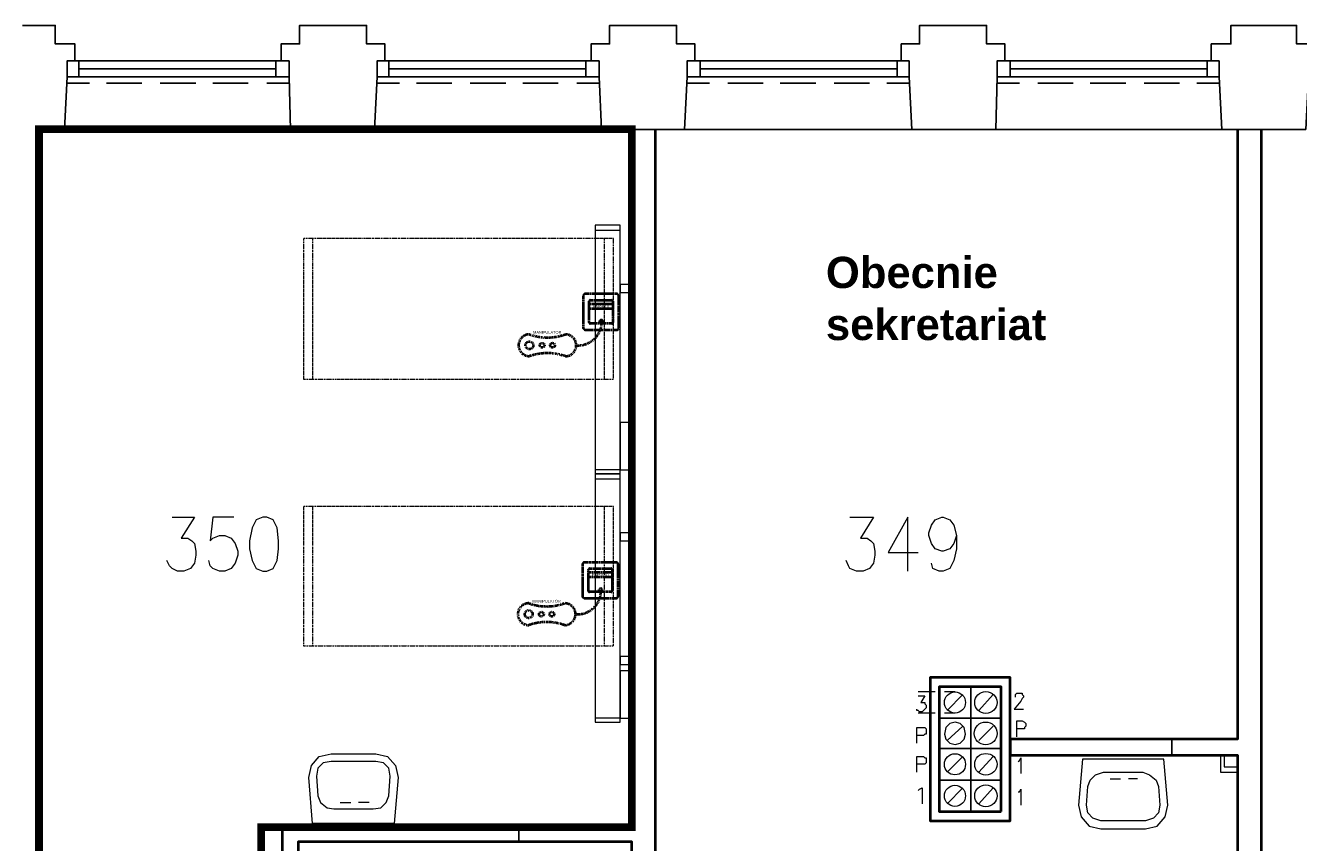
# Model space of a CAD drawing. Header units: millimetres. Extents: x 1 to 17496, y 1 to 30809.
# Tile 177 of 256: x 7957 to 8773, y 29327 to 29851. Entities that reach past the tile are written whole.
import ezdxf
from ezdxf.enums import TextEntityAlignment as Align

# ---------------------------------------------------------------- set-up
doc = ezdxf.new("R2010")
doc.units = ezdxf.units.MM
doc.linetypes.add('BORDER', pattern=[1.75, 0.5, -0.25, 0.5, -0.25, 0, -0.25])
doc.linetypes.add('CENTER', pattern=[2, 1.25, -0.25, 0.25, -0.25])
for name, color, linetype, lineweight in [('0_Przyz_FAP3010', 1, 'CENTER', 40), ('0_Przyz_Manipulator', 1, 'BORDER', 40), ('0_Przyz_Sala chorych', 5, 'BORDER', 40), ('0_Przyz_łóżko', 150, 'BORDER', 40)]:
    doc.layers.add(name, color=color, linetype=linetype, lineweight=lineweight)
for name, color, linetype in [('2DE_TXTMARK', 41, 'Continuous'), ('2DE_TXTNUM', 11, 'Continuous'), ('Opisy', 255, 'Continuous'), ('PDF _Geometria', 7, 'Continuous')]:
    doc.layers.add(name, color=color, linetype=linetype)
doc.styles.add('arial', font='arialbd.ttf')
doc.styles.add('CP_ATTR', font='ARIAL.TTF')
doc.styles.add('CP_ELATT', font='ARIAL.TTF')

# ---------------------------------------------------------------- blocks, each defined once
blk = doc.blocks.new('2de_abb_sig_045_1psoxj')
blk.add_lwpolyline([(0, 20), (0, 0, 0.414214), (1.5, -1.5), (21.5, -1.5, 0.414214), (23, 0), (23, 20, 0.414214), (21.5, 21.5), (1.5, 21.5, 0.414214)], format="xyb", close=True)
at = {"flags": 128}
for points in [[(4, 3.1), (4, 16.9)], [(4.6, 17.5), (18.4, 17.5)], [(19, 16.9), (19, 3.1)], [(18.4, 2.5), (4.6, 2.5)]]:
    blk.add_lwpolyline(points, dxfattribs=at)
for centre, start, end in [((4.6, 16.9), 90, 180), ((18.4, 16.9), 0, 90), ((4.6, 3.1), 180, 270), ((18.4, 3.1), 270, 0)]:
    blk.add_arc(centre, 0.6, start, end)
at = {"linetype": 'Continuous', "style": 'CP_ATTR', "flags": 9}
for tag in ['NAME', 'ARTICLE', 'MARK2', 'OTHER1', 'PRODUCT-TYPE', 'ORDER-NO', 'PRODUCER', 'VOLTAGE', 'CURRENT', 'POWER', 'CHARACTER', 'IP', 'OTHER', 'LINK', 'WEIGHT', 'NUMBER', 'GROUP', 'FUNCTION', 'EL-STATUS']:
    blk.add_attdef(tag, text='', height=0.00005, dxfattribs=at).set_placement((0, 0), align=Align.MIDDLE_LEFT)
at = {"layer": '2DE_TXTMARK', "linetype": 'ByBlock', "style": 'CP_ATTR', "width": 0.8, "flags": 8}
blk.add_attdef('MARK1', text='', height=1.8, dxfattribs=at).set_placement((11.5, 27), align=Align.CENTER)
at = {"layer": '2DE_TXTNUM', "style": 'CP_ELATT', "width": 0.8}
blk.add_attdef('TAG', text='', height=2.5, dxfattribs=at).set_placement((11.5, 23), align=Align.CENTER)
blk = doc.blocks.new('2de_abb_sig_012_53oms7o')
at = {"layer": '0_Przyz_FAP3010', "color": 1}
for p, q in [((15, 5), (0, 5)), ((15, 2), (0, 2)), ((6.68, -7.5), (6.68, -5.79)), ((8.63, -7.5), (8.63, -5.79))]:
    blk.add_line(p, q, dxfattribs=at)
at = {"layer": '0_Przyz_FAP3010', "color": 1, "flags": 128}
for points in [[(0, -6.9), (0, 6.9)], [(0.6, 7.5), (14.4, 7.5)], [(15, 6.9), (15, -6.9)], [(14.4, -7.5), (0.6, -7.5)]]:
    blk.add_lwpolyline(points, dxfattribs=at)
at = {"layer": '0_Przyz_FAP3010', "color": 1}
for centre, radius, start, end in [((0.6, 6.9), 0.6, 90, 180), ((14.4, 6.9), 0.6, 0, 90), ((0.6, -6.9), 0.6, 180, 270), ((7.65, -6.54), 1.23, 37.66917, 142.33083), ((14.4, -6.9), 0.6, 270, 0)]:
    blk.add_arc(centre, radius, start, end, dxfattribs=at)
at = {"layer": '0_Przyz_FAP3010', "color": 1, "style": 'CP_ELATT', "width": 0.8}
blk.add_attdef('TAG', text='', height=2.5, dxfattribs=at).set_placement((7.5, 9), align=Align.CENTER)
at = {"layer": '0_Przyz_FAP3010', "color": 1, "linetype": 'ByBlock', "style": 'CP_ATTR', "width": 0.8, "flags": 8}
blk.add_attdef('MARK1', text='', height=1.8, dxfattribs=at).set_placement((7.5, 3.5), align=Align.MIDDLE_CENTER)
at = {"layer": '0_Przyz_FAP3010', "color": 1, "linetype": 'Continuous', "style": 'CP_ATTR', "flags": 9}
for tag in ['NAME', 'ARTICLE', 'MARK2', 'OTHER1', 'PRODUCT-TYPE', 'ORDER-NO', 'PRODUCER', 'VOLTAGE', 'CURRENT', 'POWER', 'CHARACTER', 'IP', 'OTHER', 'LINK', 'WEIGHT', 'NUMBER', 'GROUP', 'FUNCTION', 'EL-STATUS']:
    blk.add_attdef(tag, text='', height=0.00005, dxfattribs=at).set_placement((0, -6.9), align=Align.MIDDLE_LEFT)
blk = doc.blocks.new('2de_abb_sig_n52_f0txfx9')
for centre, radius in [((-46.34, -15.39), 2.5), ((-38.25, -15.39), 1.5), ((-31.53, -15.39), 1.5)]:
    blk.add_circle(centre, radius)
for centre, radius, start, end in [((-15.05, -0.39), 15.06, 265.11181, 1.48602), ((-46.34, -15.39), 7, 90, 270), ((-34.83, 24.3), 34.66, 250.62217, 289.37783), ((-23.33, -15.39), 7, 270, 90), ((-34.83, -55.09), 34.66, 70.62217, 109.37783)]:
    blk.add_arc(centre, radius, start, end)
at = {"linetype": 'Continuous', "style": 'CP_ATTR', "flags": 9}
for tag in ['ARTICLE', 'NAME', 'EL-STATUS', 'FUNCTION', 'GROUP', 'NUMBER', 'WEIGHT', 'LINK', 'OTHER', 'IP', 'CHARACTER', 'POWER', 'CURRENT', 'VOLTAGE', 'PRODUCER', 'ORDER-NO', 'PRODUCT-TYPE', 'OTHER1', 'MARK2']:
    blk.add_attdef(tag, text='', height=0.00005, dxfattribs=at).set_placement((-46.34, -22.39), align=Align.MIDDLE_LEFT)
at = {"layer": '2DE_TXTMARK', "linetype": 'ByBlock', "style": 'CP_ATTR', "width": 0.8, "flags": 8}
blk.add_attdef('MARK1', text='', height=1.8, dxfattribs=at).set_placement((-34.94, -7.09), align=Align.MIDDLE_CENTER)
at = {"layer": '2DE_TXTNUM', "style": 'CP_ELATT', "width": 0.8}
blk.add_attdef('TAG', text='', height=2.5, dxfattribs=at).set_placement((-34.94, -4.09), align=Align.CENTER)

msp = doc.modelspace()

# ---------------------------------------------------------------- linework, layer by layer
at = {"layer": '0_Przyz_Sala chorych', "ltscale": 500, "const_width": 5}
msp.add_lwpolyline([(7965.66, 29118.75), (8108.01, 29118.75), (8108.01, 29336.96), (8345.69, 29336.96), (8345.69, 29567.52), (8345.7, 29784.19), (7965.64, 29784.19)], close=True, dxfattribs=at)
at = {"layer": '0_Przyz_łóżko', "lineweight": 18}
for points in [[(8333.96, 29624.02), (8333.96, 29714.14), (8135.2, 29714.14), (8135.2, 29624.02)], [(8333.96, 29453.05), (8333.96, 29542.33), (8135.2, 29542.33), (8135.2, 29453.05)]]:
    msp.add_lwpolyline(points, close=True, dxfattribs=at)
for points in [[(8141.09, 29714.14), (8141.09, 29624.02)], [(8328.07, 29714.14), (8328.07, 29624.02)], [(8141.09, 29542.33), (8141.09, 29453.05)], [(8328.07, 29542.33), (8328.07, 29453.05)]]:
    msp.add_lwpolyline(points, dxfattribs=at)
at = {"layer": 'PDF _Geometria', "lineweight": 25}
for points in [[(7832, 29074.05), (7993.7, 29074.05), (7993.7, 29118.69), (7965.91, 29118.69), (7965.91, 29784.04), (7981.91, 29784.04), (7983.6, 29817.73), (7983.6, 29827.84), (7988.65, 29827.84), (7988.65, 29838.79), (7976.02, 29838.79), (7976.02, 29850.58), (7954.96, 29850.58)], [(8126.78, 29784.04), (8180.68, 29784.04), (8182.36, 29817.73), (8182.36, 29827.84), (8187.42, 29827.84), (8187.42, 29838.79), (8175.63, 29838.79), (8175.63, 29850.58), (8153.73, 29850.58), (8132.67, 29850.58), (8132.67, 29838.79), (8120.88, 29838.79), (8120.88, 29827.84), (8125.93, 29827.84), (8125.93, 29817.73), (8126.78, 29784.04), (7981.91, 29784.04)], [(8326.38, 29784.04), (8379.44, 29784.04), (8381.13, 29817.73), (8381.13, 29827.84), (8386.18, 29827.84), (8386.18, 29838.79), (8374.39, 29838.79), (8374.39, 29850.58), (8353.33, 29850.58), (8331.44, 29850.58), (8331.44, 29838.79), (8319.65, 29838.79), (8319.65, 29827.84), (8324.7, 29827.84), (8324.7, 29817.73), (8326.38, 29784.04), (8180.68, 29784.04)], [(8525.15, 29784.04), (8579.05, 29784.04), (8579.89, 29817.73), (8579.89, 29827.84), (8584.95, 29827.84), (8584.95, 29838.79), (8573.15, 29838.79), (8573.15, 29850.58), (8552.1, 29850.58), (8530.2, 29850.58), (8530.2, 29838.79), (8518.41, 29838.79), (8518.41, 29827.84), (8523.46, 29827.84), (8523.46, 29817.73), (8525.15, 29784.04), (8379.44, 29784.04)], [(8723.91, 29784.04), (8777.82, 29784.04), (8779.5, 29817.73), (8779.5, 29827.84), (8784.55, 29827.84), (8784.55, 29838.79), (8771.92, 29838.79), (8771.92, 29850.58), (8750.86, 29850.58), (8729.81, 29850.58), (8729.81, 29838.79), (8717.18, 29838.79), (8717.18, 29827.84), (8722.23, 29827.84), (8722.23, 29817.73), (8723.91, 29784.04), (8579.05, 29784.04)], [(8125.93, 29827.84), (7983.6, 29827.84)], [(7991.18, 29827.84), (7991.18, 29817.73)], [(8117.51, 29827.84), (8117.51, 29817.73)], [(8324.7, 29827.84), (8182.36, 29827.84)], [(8189.94, 29827.84), (8189.94, 29817.73)], [(8316.28, 29827.84), (8316.28, 29817.73)], [(8523.46, 29827.84), (8381.13, 29827.84)], [(8389.55, 29827.84), (8389.55, 29817.73)], [(8515.88, 29827.84), (8515.88, 29817.73)], [(8722.23, 29827.84), (8579.89, 29827.84)], [(8588.31, 29827.84), (8588.31, 29817.73)], [(8714.65, 29827.84), (8714.65, 29817.73)], [(8125.93, 29817.73), (7983.6, 29817.73)], [(8117.51, 29822.79), (7991.18, 29822.79)], [(8324.7, 29817.73), (8182.36, 29817.73)], [(8316.28, 29822.79), (8189.94, 29822.79)], [(8523.46, 29817.73), (8381.13, 29817.73)], [(8515.88, 29822.79), (8389.55, 29822.79)], [(8722.23, 29817.73), (8579.89, 29817.73)], [(8714.65, 29822.79), (8588.31, 29822.79)], [(7997.92, 29813.52), (7983.6, 29813.52)], [(8031.6, 29813.52), (8008.86, 29813.52)], [(8066.14, 29813.52), (8043.4, 29813.52)], [(8099.83, 29813.52), (8077.08, 29813.52)], [(8125.93, 29813.52), (8111.62, 29813.52)], [(8196.68, 29813.52), (8182.36, 29813.52)], [(8230.37, 29813.52), (8207.63, 29813.52)], [(8264.9, 29813.52), (8242.16, 29813.52)], [(8298.59, 29813.52), (8275.85, 29813.52)], [(8324.7, 29813.52), (8310.38, 29813.52)], [(8395.45, 29813.52), (8381.13, 29813.52)], [(8429.98, 29813.52), (8407.24, 29813.52)], [(8463.67, 29813.52), (8440.93, 29813.52)], [(8498.2, 29813.52), (8475.46, 29813.52)], [(8523.46, 29813.52), (8509.15, 29813.52)], [(8594.21, 29813.52), (8579.89, 29813.52)], [(8628.74, 29813.52), (8606, 29813.52)], [(8662.43, 29813.52), (8639.69, 29813.52)], [(8696.96, 29813.52), (8674.22, 29813.52)], [(8722.23, 29813.52), (8707.91, 29813.52)]]:
    msp.add_lwpolyline(points, dxfattribs=at)
at = {"layer": 'PDF _Geometria', "lineweight": 40}
for points in [[(8345.75, 29118.69), (8345.75, 29327.56), (8131.83, 29327.56), (8131.83, 29307.35), (8121.72, 29307.35), (8121.72, 29337.67), (8345.75, 29337.67), (8345.75, 29784.04)], [(8360.91, 29118.69), (8360.91, 29784.04)], [(8734.02, 29784.04), (8734.02, 29393.25), (8588.31, 29393.25), (8588.31, 29432.84), (8536.94, 29432.84), (8536.94, 29341.04), (8588.31, 29341.04), (8588.31, 29393.25), (8588.31, 29383.15), (8734.02, 29383.15), (8734.02, 29304.05)], [(8749.18, 29784.04), (8749.18, 29304.18)]]:
    msp.add_lwpolyline(points, dxfattribs=at)
at = {"layer": 'PDF _Geometria', "lineweight": 18}
for points in [[(8345.75, 29744.46), (8345.75, 29726.77)], [(8360.91, 29726.77), (8360.91, 29744.46)], [(8338.17, 29563.38), (8338.17, 29722.56), (8322.17, 29722.56), (8322.17, 29563.38)], [(8345.75, 29679.61), (8345.75, 29684.66), (8338.17, 29684.66), (8338.17, 29679.61)], [(8338.17, 29404.2), (8338.17, 29563.38), (8322.17, 29563.38), (8322.17, 29404.2)], [(8109.09, 29535.59), (8104.88, 29533.9), (8102.35, 29528.85), (8100.67, 29520.43), (8100.67, 29515.38), (8102.35, 29507.8), (8104.88, 29502.74), (8109.09, 29501.06), (8111.62, 29501.06), (8115.83, 29502.74), (8118.35, 29507.8), (8119.2, 29515.38), (8119.2, 29520.43), (8118.35, 29528.85), (8115.83, 29533.9), (8111.62, 29535.59)], [(8345.75, 29520.43), (8345.75, 29525.48), (8338.17, 29525.48), (8338.17, 29520.43)], [(8345.75, 29486.74), (8345.75, 29469.05)], [(8360.91, 29469.05), (8360.91, 29486.74)], [(8345.75, 29441.26), (8345.75, 29446.31), (8338.17, 29446.31), (8338.17, 29441.26)], [(8563.05, 29406.73), (8563.05, 29426.94), (8542.83, 29426.94), (8542.83, 29406.73)], [(8582.42, 29406.73), (8582.42, 29426.94), (8563.05, 29426.94), (8563.05, 29406.73)], [(8563.05, 29387.36), (8563.05, 29406.73), (8542.83, 29406.73), (8542.83, 29387.36)], [(8559.68, 29396.62), (8558.84, 29400.83), (8556.31, 29403.36), (8552.94, 29404.2), (8549.57, 29403.36), (8547.05, 29400.83), (8546.2, 29396.62), (8547.05, 29393.25), (8549.57, 29390.73), (8552.94, 29389.88), (8556.31, 29390.73), (8558.84, 29393.25)], [(8582.42, 29387.36), (8582.42, 29406.73), (8563.05, 29406.73), (8563.05, 29387.36)], [(8701.17, 29393.25), (8683.49, 29393.25)], [(8563.05, 29367.14), (8563.05, 29387.36), (8542.83, 29387.36), (8542.83, 29367.14)], [(8582.42, 29367.14), (8582.42, 29387.36), (8563.05, 29387.36), (8563.05, 29367.14)], [(8141.09, 29339.35), (8138.57, 29368.83), (8140.25, 29376.41), (8145.31, 29382.3), (8152.89, 29383.99), (8181.52, 29383.99), (8189.1, 29382.3), (8194.15, 29376.41), (8195.84, 29368.83), (8193.31, 29339.35)], [(8154.57, 29348.62), (8179.84, 29348.62), (8184.89, 29349.46), (8188.26, 29352.83), (8189.94, 29357.04), (8190.79, 29369.67), (8189.94, 29374.72), (8186.57, 29378.09), (8181.52, 29378.94), (8152.89, 29378.94), (8147.83, 29378.09), (8144.46, 29374.72), (8143.62, 29369.67), (8144.46, 29357.04), (8146.15, 29352.83), (8150.36, 29349.46)], [(8634.64, 29380.62), (8632.11, 29351.14), (8633.8, 29343.56), (8638.85, 29337.67), (8646.43, 29335.98), (8675.06, 29335.98), (8682.64, 29337.67), (8687.7, 29343.56), (8689.38, 29351.14), (8686.86, 29380.62)], [(8683.49, 29383.15), (8701.17, 29383.15)], [(8648.11, 29372.2), (8673.38, 29372.2), (8677.59, 29370.51), (8681.8, 29367.14), (8683.49, 29362.93), (8684.33, 29351.14), (8683.49, 29346.09), (8680.12, 29342.72), (8675.06, 29341.04), (8646.43, 29341.04), (8641.38, 29342.72), (8638.01, 29346.09), (8637.16, 29351.14), (8638.01, 29362.93), (8639.69, 29367.14), (8643.06, 29370.51)], [(8563.05, 29346.93), (8563.05, 29367.14), (8542.83, 29367.14), (8542.83, 29346.93)], [(8582.42, 29346.93), (8582.42, 29367.14), (8563.05, 29367.14), (8563.05, 29346.93)], [(8282.59, 29337.67), (8264.06, 29337.67)], [(8264.06, 29327.56), (8282.59, 29327.56)]]:
    msp.add_lwpolyline(points, close=True, dxfattribs=at)
for points in [[(8338.17, 29719.19), (8322.17, 29719.19)], [(8338.17, 29565.91), (8345.75, 29565.91), (8345.75, 29596.23), (8338.17, 29596.23), (8338.17, 29565.91), (8322.17, 29565.91)], [(8338.17, 29560.01), (8322.17, 29560.01)], [(8050.98, 29535.59), (8065.29, 29535.59), (8056.87, 29522.11), (8061.08, 29522.11), (8063.61, 29520.43), (8065.29, 29518.74), (8066.14, 29513.69), (8066.14, 29511.16), (8065.29, 29506.11), (8062.77, 29502.74), (8058.56, 29501.06), (8054.34, 29501.06), (8050.98, 29502.74), (8049.29, 29504.43), (8047.61, 29507.8)], [(8090.56, 29535.59), (8077.08, 29535.59), (8075.4, 29520.43), (8077.08, 29522.11), (8081.3, 29523.8), (8084.67, 29523.8), (8088.88, 29522.11), (8091.4, 29518.74), (8093.09, 29513.69), (8093.09, 29511.16), (8091.4, 29506.11), (8088.88, 29502.74), (8084.67, 29501.06), (8081.3, 29501.06), (8077.08, 29502.74), (8075.4, 29504.43), (8074.56, 29507.8)], [(8485.56, 29535.59), (8500.72, 29535.59), (8492.3, 29522.11), (8496.51, 29522.11), (8499.04, 29520.43), (8500.72, 29518.74), (8501.57, 29513.69), (8501.57, 29511.16), (8500.72, 29506.11), (8498.2, 29502.74), (8493.99, 29501.06), (8489.77, 29501.06), (8485.56, 29502.74), (8484.72, 29504.43), (8483.04, 29507.8)], [(8522.62, 29501.06), (8522.62, 29535.59), (8509.99, 29512.85), (8529.36, 29512.85)], [(8553.78, 29523.8), (8552.1, 29518.74), (8549.57, 29515.38), (8545.36, 29513.69), (8544.52, 29513.69), (8540.31, 29515.38), (8537.78, 29518.74), (8536.1, 29523.8), (8536.1, 29525.48), (8537.78, 29530.54), (8540.31, 29533.9), (8544.52, 29535.59), (8545.36, 29535.59), (8549.57, 29533.9), (8552.1, 29530.54), (8553.78, 29523.8), (8553.78, 29515.38), (8552.1, 29507.8), (8549.57, 29502.74), (8545.36, 29501.06), (8542.83, 29501.06), (8538.62, 29502.74), (8537.78, 29506.11)], [(8338.17, 29406.73), (8345.75, 29406.73), (8345.75, 29437.05), (8338.17, 29437.05), (8338.17, 29406.73), (8322.17, 29406.73)], [(8529.36, 29421.05), (8533.57, 29421.05), (8531.04, 29416.84), (8533.57, 29416.84), (8533.57, 29415.99), (8534.41, 29415.15), (8534.41, 29413.47), (8533.57, 29412.62), (8532.73, 29411.78), (8531.89, 29410.94), (8530.2, 29410.94), (8529.36, 29411.78), (8528.52, 29411.78), (8528.52, 29412.62)], [(8540.31, 29423.57), (8529.36, 29423.57)], [(8552.94, 29423.57), (8546.2, 29423.57)], [(8547.89, 29411.78), (8557.99, 29421.89)], [(8568.1, 29411.78), (8577.37, 29421.89)], [(8591.68, 29420.2), (8591.68, 29421.89), (8592.53, 29422.73), (8595.89, 29422.73), (8595.89, 29421.89), (8596.74, 29421.05), (8596.74, 29420.2), (8595.89, 29419.36), (8595.05, 29417.68), (8590.84, 29412.62), (8596.74, 29412.62)], [(8540.31, 29410.1), (8529.36, 29410.1)], [(8552.94, 29410.1), (8546.2, 29410.1)], [(8528.52, 29390.73), (8528.52, 29400.83), (8533.57, 29400.83), (8534.41, 29399.99), (8534.41, 29396.62), (8533.57, 29396.62), (8532.73, 29395.78), (8528.52, 29395.78)], [(8547.89, 29392.41), (8557.99, 29401.68)], [(8568.1, 29392.41), (8577.37, 29401.68)], [(8592.53, 29394.94), (8592.53, 29405.04), (8595.89, 29405.04), (8597.58, 29404.2), (8598.42, 29403.36), (8598.42, 29401.68), (8597.58, 29400.83), (8597.58, 29399.99), (8592.53, 29399.99)], [(8691.91, 29393.25), (8691.91, 29383.15), (8691.91, 29393.25)], [(8528.52, 29372.2), (8528.52, 29382.3), (8532.73, 29382.3), (8533.57, 29381.46), (8534.41, 29381.46), (8534.41, 29378.09), (8533.57, 29377.25), (8528.52, 29377.25)], [(8547.89, 29372.2), (8557.99, 29382.3)], [(8568.1, 29372.2), (8577.37, 29382.3)], [(8593.37, 29378.94), (8594.21, 29379.78), (8595.05, 29381.46), (8595.05, 29371.36)], [(8723.07, 29383.15), (8723.07, 29372.2), (8734.02, 29372.2)], [(8725.6, 29383.15), (8725.6, 29375.57), (8734.02, 29375.57)], [(8529.36, 29360.41), (8530.2, 29361.25), (8531.89, 29362.09), (8531.89, 29351.98)], [(8547.89, 29351.98), (8557.99, 29362.09)], [(8568.1, 29351.98), (8577.37, 29362.09)], [(8593.37, 29359.56), (8594.21, 29359.56), (8595.05, 29361.25), (8595.05, 29351.14)], [(8652.32, 29367.99), (8659.06, 29367.99)], [(8670.01, 29367.99), (8664.12, 29367.99)], [(8158.78, 29352.83), (8165.52, 29352.83)], [(8177.31, 29352.83), (8170.57, 29352.83)], [(8273.32, 29337.67), (8273.32, 29327.56), (8273.32, 29337.67)], [(8189.1, 29327.56), (8170.57, 29327.56)]]:
    msp.add_lwpolyline(points, dxfattribs=at)
at = {"layer": 'PDF _Geometria', "lineweight": 40}
msp.add_lwpolyline([(8582.42, 29346.93), (8582.42, 29426.94), (8542.83, 29426.94), (8542.83, 29346.93)], close=True, dxfattribs=at)
at = {"layer": 'PDF _Geometria', "lineweight": 18}
for centre, radius in [((8552.91, 29416.84), 6.77), ((8572.6, 29397.04), 7.3), ((8552.91, 29377.25), 6.77), ((8552.91, 29357.04), 6.77)]:
    msp.add_circle(centre, radius, dxfattribs=at)
for centre in [(8572.73, 29416.84), (8572.73, 29377.25), (8572.73, 29357.04)]:
    msp.add_ellipse(centre, major_axis=(-7.16, 0), ratio=0.970725, start_param=3.141593, end_param=9.424778, dxfattribs=at)

# ---------------------------------------------------------------- block references
at = {"layer": '0_Przyz_FAP3010', "lineweight": -3}
for p in [(8314.47, 29657.11), (8314.02, 29485.14)]:
    msp.add_blockref('2de_abb_sig_045_1psoxj', p, dxfattribs=at)
ref = msp.add_blockref('2de_abb_sig_012_53oms7o', (8318.47, 29667.11), dxfattribs=at)
ref.add_attrib('MARK1', 'FAP3010', dxfattribs={"layer": '2DE_TXTMARK', "linetype": 'ByBlock', "height": 1.8, "style": 'CP_ATTR', "width": 0.8, "flags": 8}).set_placement((8325.97, 29670.61), align=Align.MIDDLE_CENTER)
ref = msp.add_blockref('2de_abb_sig_012_53oms7o', (8318.02, 29495.15), dxfattribs=at)
ref.add_attrib('MARK1', 'FAP3010', dxfattribs={"layer": '2DE_TXTMARK', "linetype": 'ByBlock', "height": 1.8, "style": 'CP_ATTR', "width": 0.8, "flags": 8}).set_placement((8325.52, 29498.65), align=Align.MIDDLE_CENTER)
at = {"layer": '0_Przyz_Manipulator', "lineweight": -3}
for p in [(8326.42, 29661.08), (8325.97, 29488.8)]:
    msp.add_blockref('2de_abb_sig_n52_f0txfx9', p, dxfattribs=at).add_auto_attribs({'MARK1': 'MANIPULATOR'})

# ---------------------------------------------------------------- texts
at = {"layer": 'Opisy', "insert": (8470.16, 29702.37), "char_height": 20, "width": 168.8148, "attachment_point": 1, "style": 'arial'}
msp.add_mtext('Obecnie sekretariat', dxfattribs=at)

doc.saveas('drawing.dxf')
